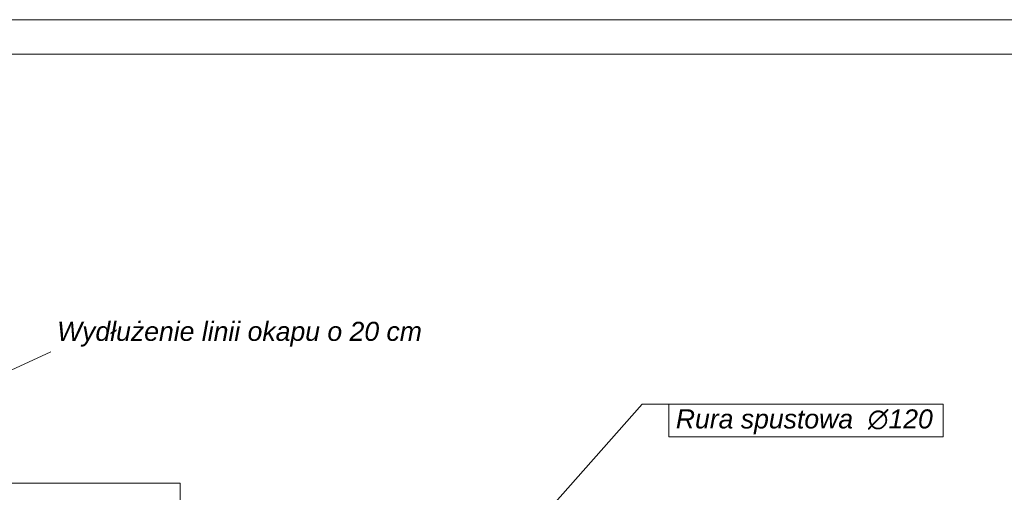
# Model space of a CAD drawing. Header units: millimetres. Extents: x -740 to 33545, y 5178 to 22494.
# Tile 58 of 250: x 9546 to 10372, y 7752 to 8148. Entities that reach past the tile are written whole.
import ezdxf

# ---------------------------------------------------------------- set-up
doc = ezdxf.new("R2010")
doc.units = ezdxf.units.MM
doc.header["$MEASUREMENT"] = 0
for name, color, linetype, lineweight in [('A_l.widokowa', 252, 'Continuous', 18), ('linia opisowa', 252, 'Continuous', 9), ('Nowe_820-G Rysunki Obrazki_Nr_piĂłra__23', 252, 'Continuous', 15), ('wymiarowanie', 252, 'Continuous', 9)]:
    doc.layers.add(name, color=color, linetype=linetype, lineweight=lineweight)

msp = doc.modelspace()

# ---------------------------------------------------------------- linework, layer by layer
at = {"layer": 'A_l.widokowa'}
msp.add_lwpolyline([(8809.69, 7759.9), (8809.69, 6015.78), (11919.83, 6015.78), (11919.83, 7765.69), (11048.75, 7765.69), (11048.75, 7225.52), (9680.76, 7225.52), (9680.76, 7759.9)], close=True, dxfattribs=at)
at = {"layer": 'Nowe_820-G Rysunki Obrazki_Nr_piĂłra__23', "linetype": 'Continuous', "lineweight": 15}
msp.add_lwpolyline([(8628.59, 8119.48), (12728.99, 8119.48)], dxfattribs=at)
at = {"layer": 'wymiarowanie'}
for p, q in [((9273.42, 7732.32), (9572.38, 7869.78)), ((10068.32, 7825.9), (9936.66, 7677.33)), ((10068.32, 7825.9), (9936.66, 7677.33)), ((10068.32, 7825.9), (10090.79, 7825.9)), ((10068.32, 7825.9), (10090.79, 7825.9))]:
    msp.add_line(p, q, dxfattribs=at)
msp.add_lwpolyline([(8573.71, 8148.27), (8573.71, 5178.27), (12773.71, 5178.27), (12773.71, 8148.27), (8573.71, 8148.27)], dxfattribs=at)
msp.add_lwpolyline([(10090.79, 7825.9), (10320.88, 7825.9), (10320.88, 7798.53), (10090.79, 7798.53)], close=True, dxfattribs=at)
msp.add_lwpolyline([(10090.79, 7825.9), (10320.88, 7825.9), (10320.88, 7798.53), (10090.79, 7798.53)], close=True, dxfattribs=at)

# ---------------------------------------------------------------- texts
at = {"layer": 'linia opisowa', "char_height": 15.96, "attachment_point": 7}
for s, insert, width in [('{\\fArial|b0|i1|c238|p0;Wydłużenie linii okapu o 20 cm}', (9577.58, 7874.27), 406.4755), ('{\\fArial|b0|i1|c238|p0;Rura spustowa  ∅120}', (10096.64, 7800.87), 278.7922), ('{\\fArial|b0|i1|c238|p0;Rura spustowa  ∅120}', (10096.64, 7800.87), 278.7922)]:
    msp.add_mtext(s, dxfattribs=dict(at, insert=insert, width=width))

doc.saveas('drawing.dxf')
